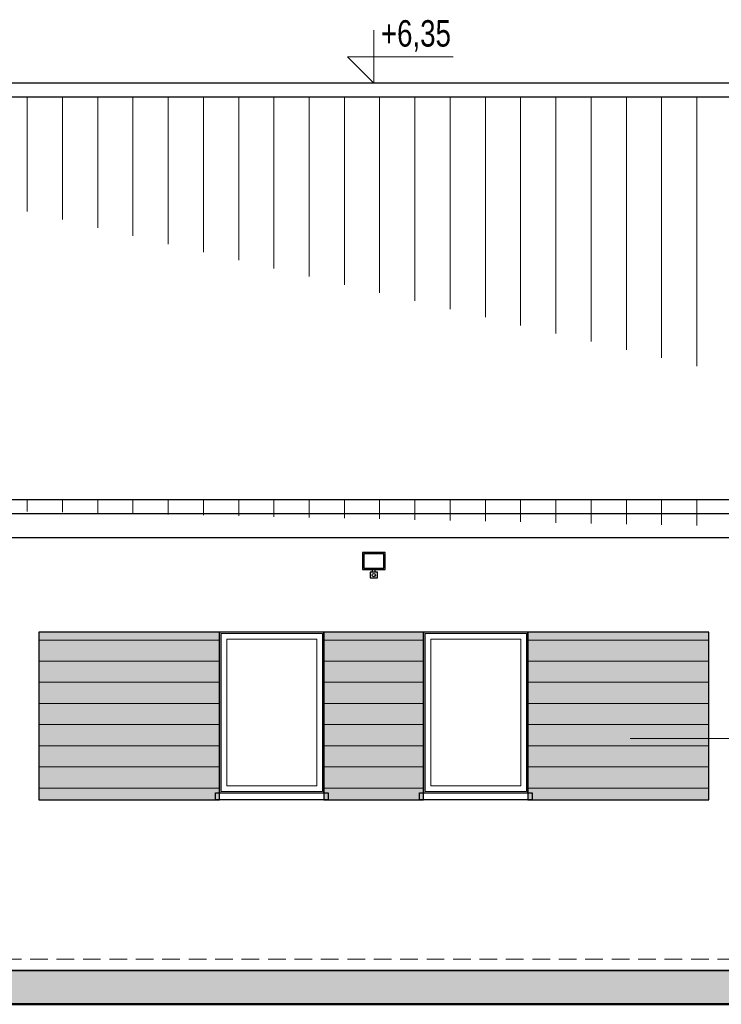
# Model space of a CAD drawing. Header units: inches. Extents: x 0 to 77643, y -44170 to 0.
# Tile 60 of 159: x 71970 to 72467, y -42693 to -41995. Entities that reach past the tile are written whole.
import ezdxf

# ---------------------------------------------------------------- set-up
doc = ezdxf.new("R2010")
doc.units = ezdxf.units.IN
doc.header["$MEASUREMENT"] = 0
doc.linetypes.add('HIDDEN', pattern=[0.375, 0.25, -0.125])
doc.layers.get('0').update_dxf_attribs({"lineweight": 0})
for name, color, linetype, lineweight in [('p--elewacja', 46, 'Continuous', 25), ('p--elewacja cienka', 251, 'Continuous', 0), ('p--elewacja-szraf', 251, 'Continuous', 0), ('p--koty wysok.', 141, 'Continuous', 0), ('p--opisy elewacji', 43, 'Continuous', 5)]:
    doc.layers.add(name, color=color, linetype=linetype, lineweight=lineweight)
doc.styles.add('1-50', font='arial.ttf', dxfattribs={"width": 0.75, "height": 12.5})

# ---------------------------------------------------------------- blocks, each defined once
blk = doc.blocks.new('kota wykoń')
for p, q in [((0, 25), (0, 0)), ((0, 0), (-12.5, 12.5)), ((-12.5, 12.5), (37.5, 12.5))]:
    blk.add_line(p, q)
at = {"lineweight": 0}
blk.add_line((-2.5, 0), (2.5, 0), dxfattribs=at)
blk = doc.blocks.new('naświeltlacz LED')
at = {"linetype": 'Continuous', "ltscale": 12}
for p, q in [((-1, -2), (-1, 0)), ((1, -2), (1, 0))]:
    blk.add_line(p, q, dxfattribs=at)
for points in [[(-8, 0), (8, 0), (8, 12), (-8, 12)], [(-7, 1), (7, 1), (7, 11), (-7, 11)], [(-2.5, -6), (2.5, -6), (2.5, -2), (-2.5, -2)]]:
    blk.add_lwpolyline(points, close=True, dxfattribs=at)
blk.add_circle((0, -4), 1.18, dxfattribs=at)

msp = doc.modelspace()

# ---------------------------------------------------------------- hatches: boundary and pattern name
at = {"layer": 'p--elewacja cienka', "linetype": 'Continuous'}
h = msp.add_hatch(dxfattribs=at)
h.set_pattern_fill('ANSI31', color=256, scale=200, angle=45, style=0)
h.set_pattern_definition([(90, (0, 10), (-25, 2e-15), [])])
edge = h.paths.add_edge_path()
edge.add_line((72860.87132, -42050.06205), (71580.87132, -42050.06205))
edge.add_line((71580.87132, -42362.55249), (71580.87132, -42040.06205))
edge.add_line((72860.87132, -42335.53199), (71580.87132, -42335.53199))
edge.add_line((72860.87132, -42362.55249), (72860.87132, -42040.06205))
h = msp.add_hatch(dxfattribs=at)
h.set_pattern_fill('ANSI31', color=256, scale=120, angle=135, style=0)
h.paths.add_polyline_path([(72111.52132, -42429.35249), (71983.37132, -42429.35249), (71983.37132, -42548.44977), (72111.52132, -42548.44977)])
h.paths.add_polyline_path([(72185.52132, -42548.35249), (72256.22132, -42548.35249), (72256.22132, -42429.35249), (72185.52132, -42429.35249)])
h.paths.add_polyline_path([(72330.22132, -42548.35249), (72458.37132, -42548.35249), (72458.37132, -42429.35249), (72330.22132, -42429.35249)])
at = {"layer": 'p--elewacja-szraf', "linetype": 'Continuous', "lineweight": 5}
h = msp.add_hatch(dxfattribs=at)
h.set_pattern_fill('26-Posypka z piasku', color=256, scale=20, style=0)
h.set_pattern_definition([(10, (380.76, 355.088), (6.375114, 21.432637), [0, -20]), (12, (386.76, 345.088), (1.710652, 20.810422), [0, -20]), (-3, (372.76, 341.088), (11.0330145, 19.449231), [0, -30]), (-82, (374.76, 344.088), (23.702208, -24.944044), [0, -10]), (23, (372.76, 342.09), (21.972411, 50.60843), [0, -16]), (58, (368.761, 337.088), (24.3780589, 20.1422502), [0, -12]), (79, (368.76, 349.088), (-14.9979634, 17.1773425), [0, -6]), (40, (380.76, 355.088), (-5.195308, 21.748765), [0, -20]), (92, (386.76, 345.088), (-20.1972135, 5.298355), [0, -20]), (-43, (372.76, 341.088), (20.953504, 7.8070904), [0, -30]), (-12, (374.76, 344.088), (31.5463666, 13.7414247), [0, -10]), (63, (372.76, 342.09), (-15.698628, 52.8919), [0, -18]), (6, (368.761, 337.088), (30.8809415, -6.809365), [0, -12]), (138, (368.76, 349.088), (-22.4483785, -4.0087784), [0, -6])])
h.paths.add_polyline_path([(72111.52132, -42429.35249), (71983.37132, -42429.35249), (71983.37132, -42548.44977), (72111.52132, -42548.44977)])
h.paths.add_polyline_path([(72185.52132, -42548.35249), (72256.22132, -42548.35249), (72256.22132, -42429.35249), (72185.52132, -42429.35249)])
h.paths.add_polyline_path([(72330.22132, -42548.35249), (72458.37132, -42548.35249), (72458.37132, -42429.35249), (72330.22132, -42429.35249)])
h = msp.add_hatch(dxfattribs=at)
h.set_pattern_fill('02-Tynk zaprawa', color=256, scale=10, style=0)
h.set_pattern_definition([(10, (4, 6), (-0.285407, 30.412473), [0, -10]), (12, (7, 1), (-3.302908, 29.968163), [0, -10]), (-3, (0, -1), (6.563226, 29.697206), [0, -15]), (-82, (1, 0.5), (41.559146, -8.296829), [0, -5]), (23, (0, -0.5), (6.688163, 35.429768), [0, -8]), (58, (-2, -3), (37.630472, -5.826453), [0, -6]), (79, (-2, 3), (-36.947797, 14.312941), [0, -9]), (40, (4, 6), (-28.309158, 41.51616), [0, -10]), (92, (7, 1), (-40.080332, 1.602193), [0, -10]), (-43, (0, -1), (51.396654, 47.78477), [0, -15]), (-12, (1, 0.5), (19.931417, 26.433664), [0, -5]), (63, (0, -0.5), (-16.759379, 30.985855), [0, -9]), (6, (-2, -3), (15.49273498, -3.90194348), [0, -6]), (138, (-2, 3), (-37.989413, -31.730182), [0, -43]), (82, (4, 6), (-29.012177, 9.126533), [1, -10]), (-12, (7, 1), (9.171794, 28.720693), [1, -10]), (37, (0, -1), (-14.061273, 26.96814), [1, -15]), (-102, (1, 0.5), (36.21514, -22.010534), [1, -5]), (103, (0, -0.5), (-33.730123, 12.73887), [1, -8]), (-19, (-2, -3), (2.787893, -37.976672), [1, -6]), (9, (-2, 3), (0.812874, 39.614887), [1, -9]), (-92, (4, 6), (49.795044, -6.74193), [1, -10]), (-62, (7, 1), (36.726318, 16.13002), [1, -10]), (143, (0, -1), (-46.12023, -52.89541), [1, -15]), (112, (1, 0.5), (-33.060008, 1.742376), [1, -5]), (-53, (0, -0.5), (35.19673, 1.479925), [1, -9]), (126, (-2, -3), (-4.3671853, 15.3680738), [1, -6]), (38, (-2, 3), (-24.651337, 42.922157), [1, -43]), (82, (4.1, 6), (-29.012177, 9.126533), [1, -10]), (-12, (7.1, 1), (9.171794, 28.720693), [1, -10]), (37, (0.1, -1), (-14.061273, 26.96814), [1, -15]), (-102, (1.1, 0.5), (36.21514, -22.010534), [1, -5]), (103, (0.1, -0.5), (-33.730123, 12.73887), [1, -8]), (-19, (-2.1, -3), (2.787893, -37.976672), [1, -6]), (9, (-2.1, 3), (0.812874, 39.614887), [1, -9]), (-92, (4.1, 6), (49.795044, -6.74193), [1, -10]), (-62, (7.1, 1), (36.726318, 16.13002), [1, -10]), (143, (0.1, -1), (-46.12023, -52.89541), [1, -15]), (112, (1.1, 0.5), (-33.060008, 1.742376), [1, -5]), (-53, (0.1, -0.5), (35.19673, 1.479925), [1, -9]), (126, (-2.1, -3), (-4.3671853, 15.3680738), [1, -6]), (38, (-2.1, 3), (-24.651337, 42.922157), [1, -43])])
h.paths.add_polyline_path([(72793.67132, -42669.35249), (71648.07132, -42669.35249), (71648.07132, -42686.90892), (71643.07132, -42691.90892), (71638.19796, -42685.79072), (71638.07132, -42669.35249), (71624.07132, -42669.35249), (71624.07132, -42693.35249), (72817.67132, -42693.35249), (72817.67132, -42669.35249), (72803.67132, -42669.35249), (72803.67132, -42686.90892), (72793.67132, -42685.48032)])

# ---------------------------------------------------------------- linework, layer by layer
at = {"layer": 'p--elewacja', "ltscale": 35}
for p, q in [((72860.87132, -42040.06205), (71580.87132, -42040.06205)), ((72860.87132, -42050.06205), (71580.87132, -42050.06205)), ((72860.87132, -42335.53199), (71580.87132, -42335.53199)), ((72860.87132, -42345.53199), (71580.87132, -42345.53199)), ((72793.67132, -42362.55249), (71648.07132, -42362.55249))]:
    msp.add_line(p, q, dxfattribs=at)
at = {"layer": 'p--elewacja', "lineweight": 35, "ltscale": 35}
msp.add_line((71648.07132, -42669.35249), (72793.67132, -42669.35249), dxfattribs=at)
at = {"layer": 'p--elewacja', "lineweight": 50, "ltscale": 35}
msp.add_line((71499.25213, -42693.35249), (73039.8482, -42693.35249), dxfattribs=at)
at = {"layer": 'p--elewacja', "ltscale": 35}
for points in [[(72111.52132, -42429.35249), (71983.37132, -42429.35249), (71983.37132, -42548.44977), (72111.52132, -42548.44977)], [(72111.52132, -42543.35249), (72185.52132, -42543.35249), (72185.52132, -42429.35249), (72111.52132, -42429.35249)], [(72185.52132, -42548.35249), (72256.22132, -42548.35249), (72256.22132, -42429.35249), (72185.52132, -42429.35249)], [(72256.22132, -42543.35249), (72330.22132, -42543.35249), (72330.22132, -42429.35249), (72256.22132, -42429.35249)], [(72330.22132, -42548.35249), (72458.37132, -42548.35249), (72458.37132, -42429.35249), (72330.22132, -42429.35249)], [(72108.52132, -42543.35249), (72188.52132, -42543.35249), (72188.52132, -42548.35249), (72108.52132, -42548.35249)], [(72253.22132, -42543.35249), (72333.22132, -42543.35249), (72333.22132, -42548.35249), (72253.22132, -42548.35249)]]:
    msp.add_lwpolyline(points, close=True, dxfattribs=at)
at = {"layer": 'p--elewacja cienka', "linetype": 'HIDDEN', "lineweight": 5, "ltscale": 50}
msp.add_line((71620.87132, -42661.35249), (72820.87132, -42661.35249), dxfattribs=at)
at = {"layer": 'p--elewacja cienka', "ltscale": 35}
for points in [[(72112.52132, -42542.35249), (72184.52132, -42542.35249), (72184.52132, -42430.35249), (72112.52132, -42430.35249)], [(72116.52132, -42538.35249), (72180.52132, -42538.35249), (72180.52132, -42434.35249), (72116.52132, -42434.35249)], [(72257.22132, -42542.35249), (72329.22132, -42542.35249), (72329.22132, -42430.35249), (72257.22132, -42430.35249)], [(72261.22132, -42538.35249), (72325.22132, -42538.35249), (72325.22132, -42434.35249), (72261.22132, -42434.35249)]]:
    msp.add_lwpolyline(points, close=True, dxfattribs=at)
at = {"layer": 'p--elewacja cienka', "lineweight": 5}
msp.add_lwpolyline([(72817.67132, -42669.35249), (72817.67132, -42693.35249), (71624.07132, -42693.35249), (71624.07132, -42669.35249), (71638.07132, -42669.35249), (71638.07132, -42686.90892, 1), (71648.07132, -42686.90892), (71648.07132, -42669.35249), (72793.67132, -42669.35249), (72793.67132, -42686.90892, 0.999999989), (72803.67132, -42686.90892), (72803.67132, -42669.35249)], format="xyb", close=True, dxfattribs=at)
at = {"layer": 'p--opisy elewacji', "linetype": 'Continuous', "lineweight": 5}
msp.add_line((73356.51458, -42504.92989), (72402.79624, -42504.92989), dxfattribs=at)

# ---------------------------------------------------------------- block references
at = {"layer": 'p--elewacja', "ltscale": 35}
msp.add_blockref('naświeltlacz LED', (72220.87132, -42384.95223), dxfattribs=at)
at = {"layer": 'p--koty wysok.', "xscale": 1.5, "yscale": 1.5, "zscale": 1.5}
msp.add_blockref('kota wykoń', (72220.87132, -42040.06205), dxfattribs=at)

# ---------------------------------------------------------------- texts
at = {"layer": 'p--koty wysok.', "insert": (72225.88376, -41995.36935), "char_height": 18.75, "width": 311.1239483, "attachment_point": 1, "style": '1-50'}
msp.add_mtext('+6,35', dxfattribs=at)

doc.saveas('drawing.dxf')
